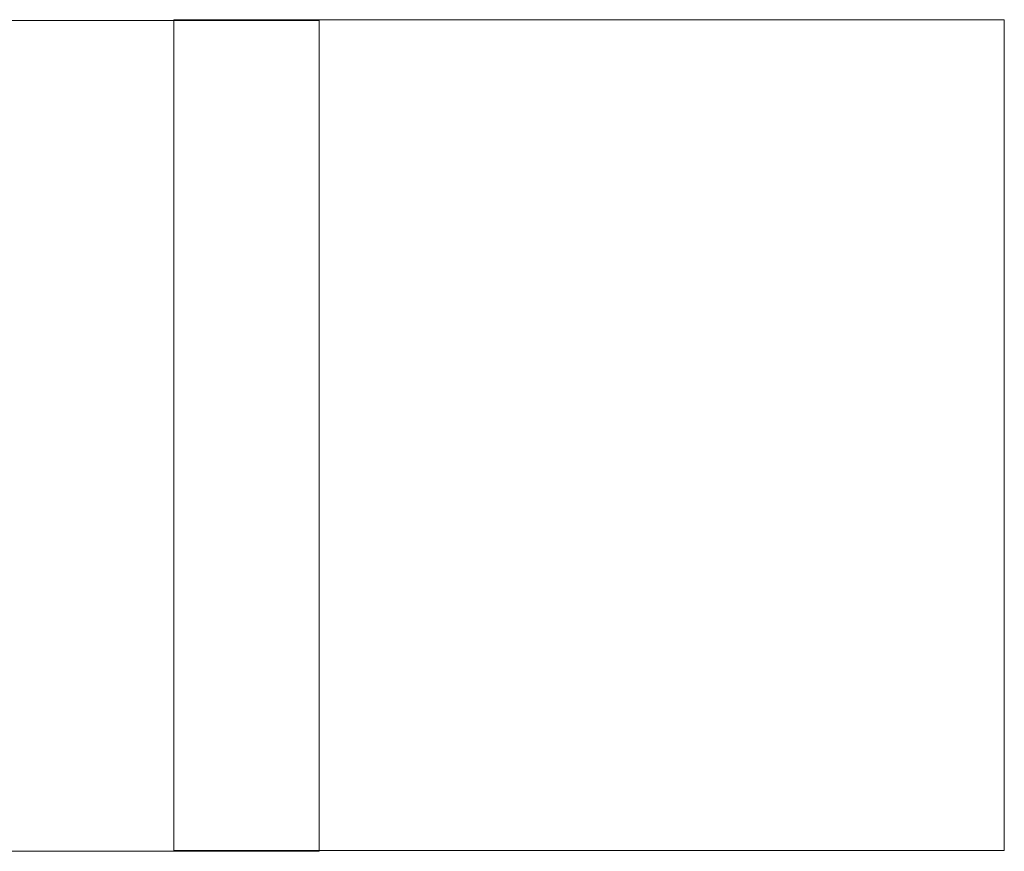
# Model space of a CAD drawing. Header units: inches. Extents: x 1 to 109, y 1 to 85.
# Tile 107 of 256: x 87.677 to 87.874, y 14.915 to 15.082. Entities that reach past the tile are written whole.
import ezdxf

# ---------------------------------------------------------------- set-up
doc = ezdxf.new("R2010")
doc.units = ezdxf.units.IN
doc.header["$MEASUREMENT"] = 0

msp = doc.modelspace()

# ---------------------------------------------------------------- linework, layer by layer
at = {"color": 7, "linetype": 'Continuous', "lineweight": 15, "ltscale": 5}
for p, q in [((87.73664248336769, 15.08143837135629), (87.56997581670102, 15.08143837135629)), ((87.70747581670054, 15.08160503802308), (87.87414248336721, 15.08160503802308)), ((87.70747581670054, 14.91493837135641), (87.70747581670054, 15.08160503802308)), ((87.73664248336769, 14.91477170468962), (87.73664248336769, 15.08143837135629)), ((87.87414248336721, 15.08160503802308), (87.87414248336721, 14.91493837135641)), ((87.56997581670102, 14.91477170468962), (87.73664248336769, 14.91477170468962)), ((87.87414248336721, 14.91493837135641), (87.70747581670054, 14.91493837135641))]:
    msp.add_line(p, q, dxfattribs=at)

doc.saveas('drawing.dxf')
